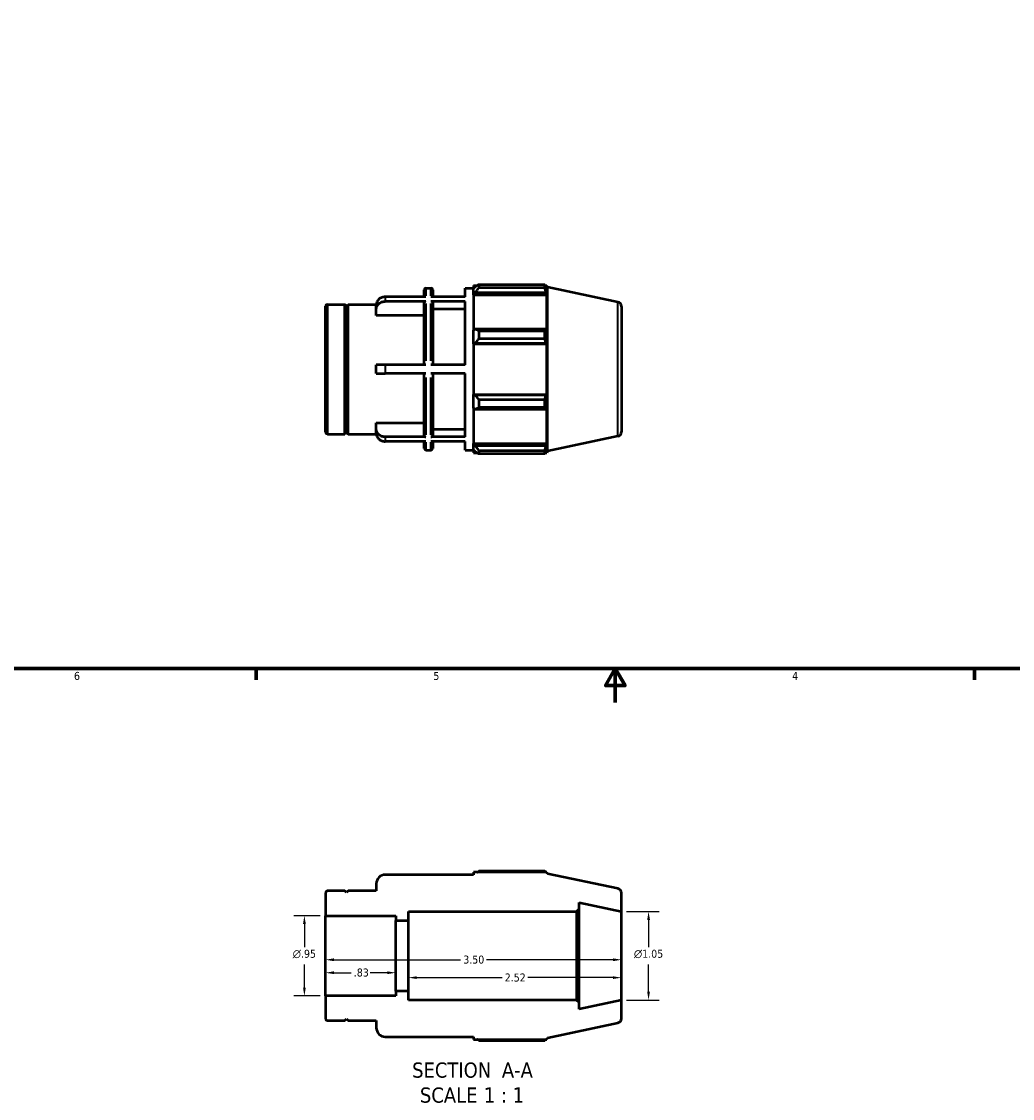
# Model space of a CAD drawing. Header units: inches. Extents: x -1.8 to 36.9, y -4.1 to 21.4.
# Tile 2 of 6: x 10 to 21.7, y -4.1 to 8.7. Entities that reach past the tile are written whole.
import ezdxf

# ---------------------------------------------------------------- set-up
doc = ezdxf.new("R2010")
doc.units = ezdxf.units.IN
doc.header["$MEASUREMENT"] = 0
for name, color, linetype, lineweight in [('Border (ANSI)', 7, 'Continuous', 70), ('Dimension (ANSI)', 7, 'Continuous', 25), ('Symbol (ANSI)', 7, 'Continuous', 25), ('Visible (ANSI)', 7, 'Continuous', 50), ('Visible Narrow (ANSI)', 7, 'Continuous', 35)]:
    doc.layers.add(name, color=color, linetype=linetype, lineweight=lineweight)
doc.styles.add('Label Text (ANSI)', font='tahoma.ttf')
doc.styles.add('Note Text (ANSI)', font='tahoma.ttf')
doc.dimstyles.new('Default (ANSI)', dxfattribs={"dimtxt": 0.094488, "dimasz": 0.098425, "dimexe": 0.125, "dimexo": 0.0625, "dimgap": 0.031496, "dimtad": 0, "dimtih": 1, "dimtoh": 1, "dimrnd": 1e-08, "dimzin": 4, "dimdsep": 46, "dimtxsty": 'Note Text (ANSI)', "dimcen": 0.09, "dimdle": 0.393701, "dimclrd": 256, "dimclre": 256, "dimclrt": 5, "dimadec": 0, "dimazin": 1, "dimtfac": 1, "dimtofl": 0, "dimtmove": 0, "dimatfit": 3, "dimfxl": 1, "dimtolj": 1, "dimtzin": 4, "dimlwd": -1, "dimlwe": -1, "dimarcsym": 0})

# ---------------------------------------------------------------- blocks, each defined once
blk = doc.blocks.new('Borders Default Border')
at = {"layer": 'Border (ANSI)'}
for p, q in [((12.75, 1), (12.75, 0.866)), ((21.25, 1), (21.25, 0.866))]:
    blk.add_line(p, q, dxfattribs=at)
at = {"layer": 'Border (ANSI)', "flags": 128}
for points in [[(0.5, 1), (0.5, 21), (33.5, 21), (33.5, 1), (0.5, 1)], [(17, 0.6), (17, 1), (16.885, 0.8), (17.115, 0.8), (17, 1)]]:
    blk.add_lwpolyline(points, dxfattribs=at)
at = {"layer": 'Border (ANSI)', "color": 5, "true_color": 0x0000ff, "char_height": 0.0945, "attachment_point": 7, "style": 'Note Text (ANSI)'}
for s, insert in [('6', (10.595, 0.864)), ('5', (14.847, 0.864)), ('4', (19.092, 0.866))]:
    blk.add_mtext(s, dxfattribs=dict(at, insert=insert))
blk = doc.blocks.new('*D7')
at = {"layer": 'Defpoints', "color": 0, "transparency": 16777216}
for p in [(13.572, -2.398), (17.072, -2.398), (17.072, -2.445)]:
    blk.add_point(p, dxfattribs=at)
at = {"layer": 'Dimension (ANSI)', "transparency": 16777216}
for p, q in [((13.67, -2.445), (15.17, -2.445)), ((16.973, -2.445), (15.474, -2.445))]:
    blk.add_line(p, q, dxfattribs=at)
for points in [[(13.67, -2.429), (13.67, -2.462), (13.572, -2.445)], [(16.973, -2.429), (16.973, -2.462), (17.072, -2.445)]]:
    blk.add_solid(points, dxfattribs=at)
at = {"layer": 'Dimension (ANSI)', "color": 5, "transparency": 16777216, "insert": (15.201, -2.396), "char_height": 0.0945, "attachment_point": 1, "style": 'Note Text (ANSI)'}
blk.add_mtext('\\A1;3.50', dxfattribs=at)
blk = doc.blocks.new('*D8')
at = {"layer": 'Defpoints', "color": 0, "transparency": 16777216}
for p in [(13.572, -2.398), (14.402, -2.398), (14.402, -2.599)]:
    blk.add_point(p, dxfattribs=at)
at = {"layer": 'Dimension (ANSI)', "transparency": 16777216}
for p, q in [((13.67, -2.599), (13.874, -2.599)), ((14.303, -2.599), (14.099, -2.599))]:
    blk.add_line(p, q, dxfattribs=at)
for points in [[(13.67, -2.582), (13.67, -2.615), (13.572, -2.599)], [(14.303, -2.582), (14.303, -2.615), (14.402, -2.599)]]:
    blk.add_solid(points, dxfattribs=at)
at = {"layer": 'Dimension (ANSI)', "color": 5, "transparency": 16777216, "insert": (13.906, -2.549), "char_height": 0.0945, "attachment_point": 1, "style": 'Note Text (ANSI)'}
blk.add_mtext('\\A1;.83', dxfattribs=at)
blk = doc.blocks.new('*D9')
at = {"layer": 'Defpoints', "color": 0, "transparency": 16777216}
for p in [(14.552, -2.398), (17.072, -2.398), (17.072, -2.657)]:
    blk.add_point(p, dxfattribs=at)
at = {"layer": 'Dimension (ANSI)', "transparency": 16777216}
for p, q in [((14.65, -2.657), (15.661, -2.657)), ((16.973, -2.657), (15.963, -2.657))]:
    blk.add_line(p, q, dxfattribs=at)
for points in [[(14.65, -2.641), (14.65, -2.673), (14.552, -2.657)], [(16.973, -2.641), (16.973, -2.673), (17.072, -2.657)]]:
    blk.add_solid(points, dxfattribs=at)
at = {"layer": 'Dimension (ANSI)', "color": 5, "transparency": 16777216, "insert": (15.692, -2.608), "char_height": 0.0945, "attachment_point": 1, "style": 'Note Text (ANSI)'}
blk.add_mtext('\\A1;2.52', dxfattribs=at)
blk = doc.blocks.new('*D10')
at = {"layer": 'Defpoints', "color": 0, "transparency": 16777216}
for p in [(13.572, -1.924), (13.321, -2.873), (13.572, -2.873)]:
    blk.add_point(p, dxfattribs=at)
at = {"layer": 'Dimension (ANSI)', "transparency": 16777216}
for p, q in [((13.509, -1.924), (13.196, -1.924)), ((13.321, -2.022), (13.321, -2.296)), ((13.321, -2.775), (13.321, -2.501)), ((13.509, -2.873), (13.196, -2.873))]:
    blk.add_line(p, q, dxfattribs=at)
for points in [[(13.305, -2.022), (13.338, -2.022), (13.321, -1.924)], [(13.305, -2.775), (13.338, -2.775), (13.321, -2.873)]]:
    blk.add_solid(points, dxfattribs=at)
at = {"layer": 'Dimension (ANSI)', "color": 5, "transparency": 16777216, "insert": (13.183, -2.327), "char_height": 0.09449, "attachment_point": 1, "style": 'Note Text (ANSI)'}
blk.add_mtext('\\A1;{\\fAIGDT|b0|i0;\\H0.0945;\\ln}\\fTahoma|b0|i0;\\H0.0945;.95', dxfattribs=at)
blk = doc.blocks.new('*D11')
at = {"layer": 'Defpoints', "color": 0, "transparency": 16777216}
for p in [(17.072, -1.875), (17.072, -2.922), (17.393, -2.922)]:
    blk.add_point(p, dxfattribs=at)
at = {"layer": 'Dimension (ANSI)', "transparency": 16777216}
for p, q in [((17.134, -1.875), (17.518, -1.875)), ((17.393, -1.973), (17.393, -2.296)), ((17.393, -2.823), (17.393, -2.501)), ((17.134, -2.922), (17.518, -2.922))]:
    blk.add_line(p, q, dxfattribs=at)
for points in [[(17.377, -1.973), (17.41, -1.973), (17.393, -1.875)], [(17.377, -2.823), (17.41, -2.823), (17.393, -2.922)]]:
    blk.add_solid(points, dxfattribs=at)
at = {"layer": 'Dimension (ANSI)', "color": 5, "transparency": 16777216, "insert": (17.22, -2.327), "char_height": 0.09449, "attachment_point": 1, "style": 'Note Text (ANSI)'}
blk.add_mtext('\\A1;{\\fAIGDT|b0|i0;\\H0.0945;\\ln}\\fTahoma|b0|i0;\\H0.0945;1.05', dxfattribs=at)

msp = doc.modelspace()

# ---------------------------------------------------------------- linework, layer by layer
at = {"layer": 'Visible (ANSI)'}
for p, q in [((14.739, 5.399), (14.739, 5.481)), ((14.759, 5.502), (14.818, 5.502)), ((14.839, 5.481), (14.839, 5.399)), ((15.222, 5.399), (15.222, 5.502)), ((15.222, 5.502), (15.322, 5.502)), ((15.322, 5.534), (15.322, 5.498)), ((15.322, 5.534), (15.367, 5.534)), ((15.343, 5.518), (15.322, 5.498)), ((15.322, 5.431), (15.322, 5.498)), ((15.386, 5.545), (15.386, 5.507)), ((15.386, 5.545), (16.166, 5.545)), ((16.166, 5.507), (15.386, 5.507)), ((16.166, 5.507), (16.166, 5.545)), ((16.172, 5.534), (16.191, 5.534)), ((16.191, 5.488), (16.18, 5.518)), ((16.197, 5.515), (16.191, 5.534)), ((16.191, 5.488), (16.191, 5.534)), ((16.197, 3.572), (16.197, 5.515)), ((17.03, 5.337), (16.197, 5.515)), ((14.759, 5.399), (14.278, 5.399)), ((15.222, 5.399), (14.818, 5.399)), ((15.322, 5.431), (15.343, 5.45)), ((15.322, 5.422), (15.322, 5.431)), ((15.322, 5.422), (15.322, 5.005)), ((15.322, 5.422), (16.191, 5.422)), ((15.343, 5.45), (16.18, 5.45)), ((16.18, 5.45), (16.191, 5.422)), ((16.191, 5.001), (16.191, 5.422)), ((13.572, 3.797), (13.572, 5.289)), ((13.593, 5.31), (13.801, 5.31)), ((13.801, 3.776), (13.801, 5.31)), ((13.821, 5.29), (13.801, 5.31)), ((13.821, 5.29), (13.841, 5.31)), ((13.821, 3.796), (13.821, 5.29)), ((13.841, 3.776), (13.841, 5.31)), ((13.841, 5.31), (14.172, 5.31)), ((14.172, 5.253), (14.172, 5.306)), ((14.172, 5.179), (14.172, 5.253)), ((14.759, 5.345), (14.278, 5.345)), ((14.739, 4.596), (14.739, 5.327)), ((15.222, 5.345), (14.818, 5.345)), ((14.839, 5.327), (14.839, 4.596)), ((15.222, 5.253), (14.839, 5.253)), ((15.222, 4.596), (15.222, 5.345)), ((17.072, 5.286), (17.072, 3.8)), ((14.739, 5.179), (14.172, 5.179)), ((15.343, 5.015), (15.322, 5.005)), ((15.322, 4.844), (15.322, 5.005)), ((16.18, 5.015), (15.343, 5.015)), ((15.386, 4.997), (15.386, 4.904)), ((15.386, 4.997), (16.166, 4.997)), ((16.166, 4.904), (16.166, 4.997)), ((16.191, 5.001), (16.18, 5.015)), ((15.322, 4.844), (15.343, 4.851)), ((15.322, 4.841), (15.322, 4.844)), ((15.343, 4.851), (16.18, 4.851)), ((16.166, 4.904), (15.386, 4.904)), ((16.18, 4.851), (16.191, 4.841)), ((15.322, 4.841), (15.322, 4.245)), ((15.322, 4.841), (16.191, 4.841)), ((16.191, 4.245), (16.191, 4.841)), ((14.278, 4.596), (14.172, 4.596)), ((14.172, 4.49), (14.172, 4.596)), ((14.759, 4.596), (14.278, 4.596)), ((15.222, 4.596), (14.818, 4.596)), ((14.172, 4.49), (14.278, 4.49)), ((14.759, 4.49), (14.278, 4.49)), ((14.739, 3.759), (14.739, 4.49)), ((15.222, 4.49), (14.818, 4.49)), ((14.839, 4.49), (14.839, 3.759)), ((15.222, 3.741), (15.222, 4.49)), ((15.322, 4.242), (15.322, 4.245)), ((15.322, 4.245), (16.191, 4.245)), ((15.322, 4.081), (15.322, 4.242)), ((15.343, 4.236), (15.322, 4.242)), ((16.18, 4.236), (15.343, 4.236)), ((16.191, 4.245), (16.18, 4.236)), ((15.322, 4.081), (15.343, 4.071)), ((15.322, 4.081), (15.322, 3.665)), ((15.386, 4.183), (15.386, 4.09)), ((15.386, 4.183), (16.166, 4.183)), ((16.166, 4.09), (15.386, 4.09)), ((16.166, 4.09), (16.166, 4.183)), ((16.18, 4.071), (16.191, 4.086)), ((16.191, 3.665), (16.191, 4.086)), ((15.343, 4.071), (16.18, 4.071)), ((14.172, 3.833), (14.172, 3.907)), ((14.172, 3.907), (14.739, 3.907)), ((14.172, 3.78), (14.172, 3.833)), ((14.839, 3.833), (15.222, 3.833)), ((13.593, 3.776), (13.801, 3.776)), ((13.821, 3.796), (13.801, 3.776)), ((13.821, 3.796), (13.841, 3.776)), ((13.841, 3.776), (14.172, 3.776)), ((14.759, 3.741), (14.278, 3.741)), ((15.222, 3.741), (14.818, 3.741)), ((17.03, 3.749), (16.197, 3.572)), ((14.759, 3.688), (14.278, 3.688)), ((14.739, 3.606), (14.739, 3.688)), ((14.759, 3.585), (14.818, 3.585)), ((15.222, 3.688), (14.818, 3.688)), ((14.839, 3.688), (14.839, 3.606)), ((15.222, 3.585), (15.222, 3.688)), ((15.222, 3.585), (15.322, 3.585)), ((15.322, 3.655), (15.322, 3.665)), ((15.322, 3.665), (16.191, 3.665)), ((15.322, 3.588), (15.322, 3.655)), ((15.343, 3.636), (15.322, 3.655)), ((15.322, 3.588), (15.343, 3.568)), ((15.322, 3.588), (15.322, 3.553)), ((16.18, 3.636), (15.343, 3.636)), ((15.386, 3.58), (15.386, 3.541)), ((15.386, 3.58), (16.166, 3.58)), ((16.166, 3.541), (16.166, 3.58)), ((16.191, 3.665), (16.18, 3.636)), ((16.18, 3.568), (16.191, 3.599)), ((16.191, 3.553), (16.191, 3.599)), ((16.197, 3.572), (16.191, 3.553)), ((15.322, 3.553), (15.367, 3.553)), ((16.166, 3.541), (15.386, 3.541)), ((16.172, 3.553), (16.191, 3.553)), ((16.166, -1.396), (15.386, -1.396)), ((15.322, -1.44), (14.278, -1.44)), ((16.191, -1.408), (15.322, -1.408)), ((15.322, -1.408), (15.322, -1.44)), ((16.197, -1.427), (16.191, -1.408)), ((17.03, -1.604), (16.197, -1.427)), ((13.572, -1.652), (13.572, -1.924)), ((13.801, -1.631), (13.593, -1.631)), ((13.821, -1.651), (13.801, -1.631)), ((13.841, -1.631), (13.821, -1.651)), ((14.172, -1.631), (13.841, -1.631)), ((14.172, -1.546), (14.172, -1.631)), ((17.072, -1.875), (17.072, -1.655)), ((16.572, -1.843), (16.572, -1.768)), ((16.572, -1.768), (17.072, -1.875)), ((14.552, -1.979), (14.552, -1.875)), ((14.552, -1.875), (16.54, -1.875)), ((16.54, -1.875), (16.572, -1.843)), ((16.54, -1.875), (16.54, -2.922)), ((16.572, -2.953), (16.572, -1.843)), ((17.072, -2.922), (17.072, -1.875)), ((13.572, -1.924), (14.402, -1.924)), ((13.572, -2.873), (13.572, -1.924)), ((14.402, -1.924), (14.402, -1.979)), ((14.402, -1.979), (14.552, -1.979)), ((14.402, -2.817), (14.402, -1.979)), ((14.552, -2.817), (14.552, -1.979)), ((14.402, -2.873), (13.572, -2.873)), ((13.572, -2.873), (13.572, -3.144)), ((14.552, -2.817), (14.402, -2.817)), ((14.402, -2.817), (14.402, -2.873)), ((14.552, -2.922), (14.552, -2.817)), ((16.54, -2.922), (14.552, -2.922)), ((16.572, -2.953), (16.54, -2.922)), ((17.072, -2.922), (16.572, -3.028)), ((17.072, -3.141), (17.072, -2.922)), ((16.572, -3.028), (16.572, -2.953)), ((13.593, -3.165), (13.801, -3.165)), ((13.801, -3.165), (13.821, -3.145)), ((13.821, -3.145), (13.841, -3.165)), ((13.841, -3.165), (14.172, -3.165)), ((14.172, -3.165), (14.172, -3.25)), ((16.197, -3.37), (17.03, -3.193)), ((14.278, -3.357), (15.322, -3.357)), ((15.322, -3.357), (15.322, -3.389)), ((15.322, -3.389), (16.191, -3.389)), ((15.386, -3.4), (16.166, -3.4)), ((16.191, -3.389), (16.197, -3.37))]:
    msp.add_line(p, q, dxfattribs=at)
for centre, radius, start, end in [((14.759, 5.481), 0.0209, 90, 180), ((14.818, 5.481), 0.0209, 0, 90), ((13.593, 5.289), 0.0209, 90, 180), ((17.019, 5.286), 0.0524, 0, 78), ((13.593, 3.797), 0.0209, 180, 270), ((17.019, 3.8), 0.0524, 282, 0), ((14.759, 3.606), 0.0209, 180, 270), ((14.818, 3.606), 0.0209, 270, 0), ((14.278, -1.546), 0.106, 90, 180), ((13.593, -1.652), 0.0209, 90, 180), ((17.019, -1.655), 0.0524, 0, 78), ((13.593, -3.144), 0.0209, 180, 270), ((17.019, -3.141), 0.0524, 282, 0), ((14.278, -3.25), 0.106, 180, 270)]:
    msp.add_arc(centre, radius, start, end, dxfattribs=at)
for points, weights in [([(15.386, 5.545), (15.364, 5.532), (15.343, 5.518)], [1.01447630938, 1.01035516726, 1.00542933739]), ([(15.343, 5.45), (15.364, 5.478), (15.386, 5.507)], [1.00542933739, 1.01035516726, 1.01447630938]), ([(16.166, 5.545), (16.174, 5.532), (16.18, 5.518)], [1, 1.0009459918, 1.00107500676]), ([(16.18, 5.45), (16.174, 5.478), (16.166, 5.507)], [1.00107500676, 1.0009459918, 1]), ([(15.386, 4.997), (15.364, 5.006), (15.343, 5.015)], [1.01447630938, 1.01035516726, 1.00542933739]), ([(16.166, 4.997), (16.174, 5.006), (16.18, 5.015)], [1, 1.0009459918, 1.00107500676]), ([(15.343, 4.851), (15.364, 4.877), (15.386, 4.904)], [1.00542933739, 1.01035516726, 1.01447630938]), ([(16.18, 4.851), (16.174, 4.877), (16.166, 4.904)], [1.00107500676, 1.0009459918, 1]), ([(15.386, 4.183), (15.364, 4.21), (15.343, 4.236)], [1.01447630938, 1.01035516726, 1.00542933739]), ([(16.166, 4.183), (16.174, 4.21), (16.18, 4.236)], [1, 1.0009459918, 1.00107500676]), ([(15.343, 4.071), (15.364, 4.08), (15.386, 4.09)], [1.00542933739, 1.01035516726, 1.01447630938]), ([(16.18, 4.071), (16.174, 4.08), (16.166, 4.09)], [1.00107500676, 1.0009459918, 1]), ([(15.386, 3.58), (15.364, 3.609), (15.343, 3.636)], [1.01447630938, 1.01035516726, 1.00542933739]), ([(15.343, 3.568), (15.364, 3.555), (15.386, 3.541)], [1.00542933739, 1.01035516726, 1.01447630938]), ([(16.166, 3.58), (16.174, 3.609), (16.18, 3.636)], [1, 1.0009459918, 1.00107500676]), ([(16.18, 3.568), (16.174, 3.555), (16.166, 3.541)], [1.00107500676, 1.0009459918, 1]), ([(15.367, -1.408), (15.376, -1.402), (15.386, -1.396)], [1.01081002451, 1.0127165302, 1.01447630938]), ([(16.172, -1.408), (16.17, -1.402), (16.166, -1.396)], [1.00065746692, 1.00040278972, 1]), ([(15.386, -3.4), (15.376, -3.394), (15.367, -3.389)], [1.01447630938, 1.0127165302, 1.01081002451]), ([(16.166, -3.4), (16.17, -3.394), (16.172, -3.389)], [1, 1.00040278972, 1.00065746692])]:
    msp.add_rational_spline(points, weights, degree=2, dxfattribs=at)
for points, knots in [([(14.278, 5.399), (14.265, 5.399), (14.25, 5.396), (14.225, 5.387), (14.212, 5.38), (14.194, 5.364), (14.185, 5.352), (14.175, 5.331), (14.172, 5.318), (14.172, 5.306)], [0, 0, 0, 0, 0.1001006, 0.1001006, 0.2002804, 0.2002804, 0.3005686, 0.3005686, 0.40097, 0.40097, 0.40097, 0.40097]), ([(14.172, 5.253), (14.172, 5.264), (14.175, 5.278), (14.185, 5.299), (14.194, 5.31), (14.212, 5.326), (14.225, 5.334), (14.25, 5.343), (14.265, 5.345), (14.278, 5.345)], [-0.40097, -0.40097, -0.40097, -0.40097, -0.3005686, -0.3005686, -0.2002804, -0.2002804, -0.1001006, -0.1001006, 0, 0, 0, 0]), ([(14.759, 5.345), (14.757, 5.345), (14.754, 5.345), (14.749, 5.343), (14.746, 5.342), (14.743, 5.339), (14.741, 5.336), (14.739, 5.332), (14.739, 5.329), (14.739, 5.327)], [0, 0, 0, 0, 0.01968695, 0.01968695, 0.03938945, 0.03938945, 0.05911124, 0.05911124, 0.07884973, 0.07884973, 0.07884973, 0.07884973]), ([(14.839, 5.327), (14.839, 5.329), (14.838, 5.332), (14.836, 5.336), (14.834, 5.339), (14.831, 5.342), (14.828, 5.343), (14.823, 5.345), (14.82, 5.345), (14.818, 5.345)], [-0.07884973, -0.07884973, -0.07884973, -0.07884973, -0.05911124, -0.05911124, -0.03938945, -0.03938945, -0.01968695, -0.01968695, 0, 0, 0, 0]), ([(14.278, 3.741), (14.265, 3.741), (14.25, 3.744), (14.225, 3.752), (14.212, 3.76), (14.194, 3.776), (14.185, 3.788), (14.175, 3.809), (14.172, 3.822), (14.172, 3.833)], [0, 0, 0, 0, 0.1001006, 0.1001006, 0.2002804, 0.2002804, 0.3005686, 0.3005686, 0.40097, 0.40097, 0.40097, 0.40097]), ([(14.172, 3.78), (14.172, 3.769), (14.175, 3.755), (14.185, 3.734), (14.194, 3.723), (14.212, 3.707), (14.225, 3.699), (14.25, 3.69), (14.265, 3.688), (14.278, 3.688)], [-0.40097, -0.40097, -0.40097, -0.40097, -0.3005686, -0.3005686, -0.2002804, -0.2002804, -0.1001006, -0.1001006, 0, 0, 0, 0]), ([(14.739, 3.759), (14.739, 3.757), (14.739, 3.754), (14.741, 3.75), (14.743, 3.748), (14.746, 3.745), (14.749, 3.743), (14.754, 3.742), (14.757, 3.741), (14.759, 3.741)], [-0.07884973, -0.07884973, -0.07884973, -0.07884973, -0.05911124, -0.05911124, -0.03938945, -0.03938945, -0.01968695, -0.01968695, 0, 0, 0, 0]), ([(14.818, 3.741), (14.82, 3.741), (14.823, 3.742), (14.828, 3.743), (14.831, 3.745), (14.834, 3.748), (14.836, 3.75), (14.838, 3.754), (14.839, 3.757), (14.839, 3.759)], [0, 0, 0, 0, 0.01968695, 0.01968695, 0.03938945, 0.03938945, 0.05911124, 0.05911124, 0.07884973, 0.07884973, 0.07884973, 0.07884973])]:
    msp.add_open_spline(points, degree=3, knots=knots, dxfattribs=at)
at = {"layer": 'Visible Narrow (ANSI)'}
for p, q in [((14.759, 5.501), (14.759, 5.409)), ((14.818, 5.409), (14.818, 5.501)), ((14.278, 5.396), (14.278, 5.348)), ((13.593, 5.301), (13.593, 3.786)), ((14.759, 5.32), (14.759, 4.641)), ((14.818, 4.641), (14.818, 5.32)), ((17.03, 3.759), (17.03, 5.328)), ((14.278, 4.591), (14.278, 4.495)), ((14.759, 4.445), (14.759, 3.766)), ((14.818, 3.766), (14.818, 4.445)), ((14.278, 3.738), (14.278, 3.69)), ((14.759, 3.678), (14.759, 3.585)), ((14.818, 3.585), (14.818, 3.678))]:
    msp.add_line(p, q, dxfattribs=at)

# ---------------------------------------------------------------- block references
msp.add_blockref('Borders Default Border', (0, 0))

# ---------------------------------------------------------------- texts
at = {"layer": 'Symbol (ANSI)', "char_height": 0.18, "attachment_point": 7, "style": 'Label Text (ANSI)'}
for s, insert in [('SECTION', (14.596, -3.844)), (' A-A', (15.59, -3.84)), ('SCALE', (14.688, -4.14)), (' 1 : 1', (15.376, -4.136))]:
    msp.add_mtext(s, dxfattribs=dict(at, insert=insert))

# ---------------------------------------------------------------- dimensions: what is measured, and where the dimension line sits
at = {"layer": 'Dimension (ANSI)'}
for base, p1, p2, picture, middle in [((17.393, -2.922), (17.072, -1.875), (17.072, -2.922), '*D11', (17.393, -2.398)), ((13.321, -2.873), (13.572, -1.924), (13.572, -2.873), '*D10', (13.321, -2.398))]:
    dim = msp.add_linear_dim(base=base, p1=p1, p2=p2, angle=90, text='{\\fAIGDT|b0|i0;\\H0.0945;\\ln}\\fTahoma|b0|i0;\\H0.0945;<>', dimstyle='Default (ANSI)', override={"dimgap": 0.031496, "dimdec": 2, "dimtol": 0, "dimlim": 0, "dimtp": 0, "dimtm": 0, "dimtdec": 2, "dimatfit": 1}, dxfattribs=at)
    dim.commit()
    dim.dimension.update_dxf_attribs({"geometry": picture, "text_midpoint": middle, "dimtype": 160})
for base, p1, p2, picture, middle in [((17.072, -2.445), (13.572, -2.398), (17.072, -2.398), '*D7', (15.322, -2.445)), ((14.402, -2.599), (13.572, -2.398), (14.402, -2.398), '*D8', (13.987, -2.599)), ((17.072, -2.657), (14.552, -2.398), (17.072, -2.398), '*D9', (15.812, -2.657))]:
    dim = msp.add_linear_dim(base=base, p1=p1, p2=p2, angle=180, dimstyle='Default (ANSI)', override={"dimgap": 0.031496, "dimtih": 0, "dimtoh": 0, "dimdec": 2, "dimse1": 1, "dimse2": 1, "dimtol": 0, "dimlim": 0, "dimtp": 0, "dimtm": 0, "dimtdec": 2, "dimatfit": 1}, dxfattribs=at)
    dim.commit()
    dim.dimension.update_dxf_attribs({"geometry": picture, "text_midpoint": middle, "dimtype": 160})

doc.saveas('drawing.dxf')
